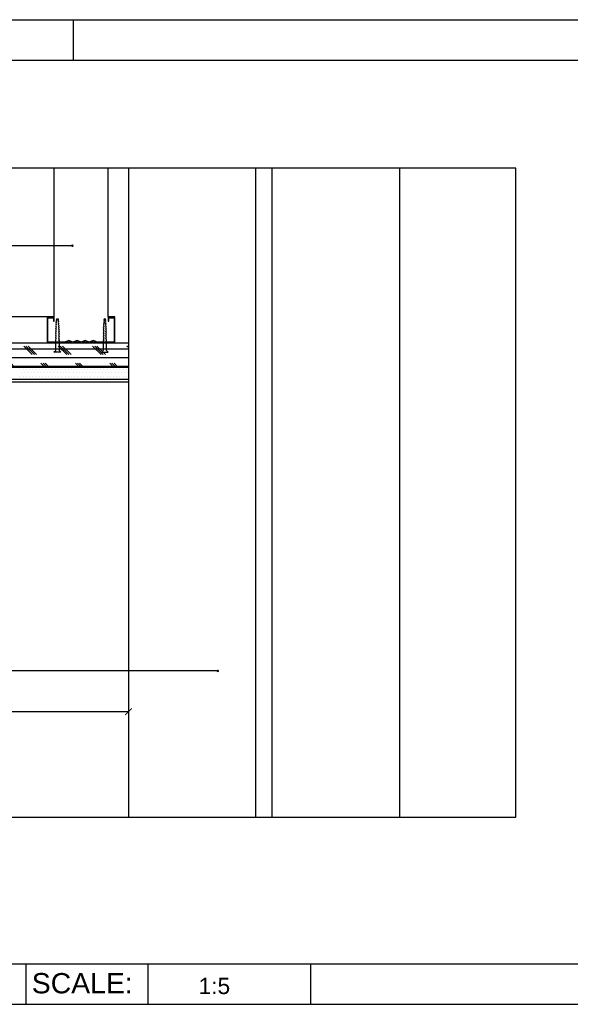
# Model space of a CAD drawing. Header units: millimetres. Extents: x -53 to 3023, y -53 to 2153.
# Tile 43 of 52: x 2004 to 2410, y 686 to 1413. Entities that reach past the tile are written whole.
import ezdxf
from ezdxf.enums import TextEntityAlignment as Align

# ---------------------------------------------------------------- set-up
doc = ezdxf.new("R2010")
doc.units = ezdxf.units.MM
doc.header["$LTSCALE"] = 5
doc.linetypes.add('DASH', pattern=[0.35, 0.25, -0.1])
doc.layers.get('Defpoints').update_dxf_attribs({"color": 8})
for name, color, linetype in [('8', 8, 'Continuous'), ('A-建筑-拆墙', 251, 'Continuous'), ('A-建筑-窗户', 4, 'Continuous'), ('E-尺寸标注', 9, 'Continuous'), ('E-文本', 7, 'Continuous'), ('Q-立面-填充', 251, 'Continuous'), ('Q-立面-完成面造型线', 6, 'Continuous'), ('Q-立面-次粗线', 31, 'Continuous'), ('Q-立面-粗线', 30, 'Continuous')]:
    doc.layers.add(name, color=color, linetype=linetype)
doc.styles.add('ar', font='arial.ttf')
doc.styles.add('CCD_DIM', font='SimSun.ttf', dxfattribs={"width": 0.8})
doc.styles.get("Standard").update_dxf_attribs({"font": 'SimSun.ttf'})
doc.styles.add('黑体', font='SIMHEI_0.TTF')
doc.dimstyles.new('1', dxfattribs={"dimscale": 0, "dimtxt": 2.5, "dimasz": 1.5, "dimexe": 1, "dimexo": 0, "dimgap": 0.3, "dimtad": 1, "dimdec": 0, "dimzin": 0, "dimdsep": 46, "dimtxsty": 'Standard', "dimblk": 'ARCHTICK', "dimcen": 0.09, "dimclrd": 8, "dimclre": 8, "dimclrt": 4, "dimadec": 0, "dimazin": 0, "dimtfac": 1, "dimtdec": 0, "dimtix": 1, "dimtofl": 0, "dimtmove": 2, "dimatfit": 3, "dimldrblk": 'DOTSMALL', "dimfxl": 5, "dimfxlon": 1, "dimtolj": 1, "dimtzin": 0, "dimarcsym": 0})
doc.dimstyles.get("Standard").update_dxf_attribs({"dimtxt": 0.18, "dimasz": 0.18, "dimexe": 0.18, "dimexo": 0.0625, "dimgap": 0.09, "dimtad": 0, "dimtih": 1, "dimtoh": 1, "dimdec": 4, "dimzin": 0, "dimdsep": 46, "dimtxsty": 'Standard', "dimcen": 0.09, "dimadec": 0, "dimazin": 0, "dimtfac": 1, "dimtdec": 4, "dimtofl": 0, "dimtmove": 0, "dimatfit": 3, "dimfxl": 1, "dimtolj": 1, "dimtzin": 0, "dimarcsym": 0})

# ---------------------------------------------------------------- blocks, each defined once
blk = doc.blocks.new('_ArchTick')
at = {"color": 0, "linetype": 'ByBlock', "const_width": 0.15}
blk.add_lwpolyline([(-0.5, -0.5), (0.5, 0.5)], dxfattribs=at)
blk = doc.blocks.new('*D121')
at = {"layer": 'Defpoints', "color": 0, "ltscale": 0.1999999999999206, "transparency": 16777216}
for p in [(-535014.7830493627, 505227.6246182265), (-534974.7830493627, 505227.6246182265), (-534974.7830493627, 505218.945552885)]:
    blk.add_point(p, dxfattribs=at)
at = {"layer": 'E-尺寸标注', "color": 44, "lineweight": -2, "ltscale": 0.1999999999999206, "transparency": 16777216}
for p, q in [((-535014.7830493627, 505223.945552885), (-535014.7830493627, 505217.945552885)), ((-534974.7830493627, 505223.945552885), (-534974.7830493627, 505217.945552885)), ((-535014.7830493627, 505218.945552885), (-534974.7830493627, 505218.945552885))]:
    blk.add_line(p, q, dxfattribs=at)
at = {"layer": 'E-尺寸标注', "color": 44, "lineweight": -2, "ltscale": 0.1999999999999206, "transparency": 16777216, "rotation": 180}
blk.add_blockref('_ArchTick', (-535014.7830493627, 505218.945552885), dxfattribs=at)
at = {"layer": 'E-尺寸标注', "color": 44, "lineweight": -2, "ltscale": 0.1999999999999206, "transparency": 16777216}
blk.add_blockref('_ArchTick', (-534974.7830493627, 505218.945552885), dxfattribs=at)
at = {"layer": 'E-尺寸标注', "color": 50, "ltscale": 0.1999999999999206, "transparency": 16777216, "insert": (-534994.7830493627, 505220.945552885), "char_height": 2.5, "attachment_point": 5, "style": 'CCD_DIM'}
blk.add_mtext('\\A1;200', dxfattribs=at)
blk = doc.blocks.new('HBA_Leader_Dot')
at = {"color": 0, "linetype": 'ByBlock'}
blk.add_line((-5, 0), (-10, 0), dxfattribs=at)
at = {"color": 0, "linetype": 'ByBlock', "const_width": 5}
blk.add_lwpolyline([(-2.5, 0, 1), (2.5, 0, 1)], format="xyb", close=True, dxfattribs=at)
blk = doc.blocks.new('0')
at = {"layer": 'Q-立面-填充', "ltscale": 0.1999999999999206}
h = blk.add_hatch(dxfattribs=at)
h.set_pattern_fill('CORK', color=256, scale=2, style=0)
h.set_pattern_definition([(0, (-535022.5830493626, 505269.8246182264), (0, 1.269999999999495), []), (135, (-535021.9480493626, 505269.1896182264), (-2.540001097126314, -2.540001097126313), [1.796051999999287, -1.796051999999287]), (135, (-535021.6305493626, 505269.1896182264), (-2.540001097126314, -2.540001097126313), [1.796051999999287, -1.796051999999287]), (135, (-535021.3130493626, 505269.1896182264), (-2.540001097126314, -2.540001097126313), [1.796051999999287, -1.796051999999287])])
h.paths.add_polyline_path([(-534974.7830493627, 505273.4246182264), (-535022.5830493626, 505273.4246182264), (-535022.5830493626, 505269.8246182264), (-534974.7830493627, 505269.8246182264)])
at = {"color": 3}
for p, q in [((-535380.329123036, 505321.1292420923), (-534861.5412442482, 505321.1292420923)), ((-534982.9351836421, 505321.1292420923), (-534982.9351836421, 505315.1292420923)), ((-535380.329123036, 505315.1292420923), (-534861.5412442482, 505315.1292420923)), ((-535380.329123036, 505181.723737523), (-534861.5412442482, 505181.723737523)), ((-534989.9351836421, 505181.7237375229), (-534989.9351836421, 505175.7237375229)), ((-534971.9351836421, 505181.7237375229), (-534971.9351836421, 505175.7237375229)), ((-534947.9351836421, 505181.7237375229), (-534947.9351836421, 505175.7237375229)), ((-535380.329123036, 505175.723737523), (-534861.5412442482, 505175.723737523))]:
    blk.add_line(p, q, dxfattribs=at)
at = {"layer": '8', "ltscale": 0.1999999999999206}
for p, q in [((-534985.7743688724, 505277.2246182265, 1.378868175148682), (-534985.7743688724, 505299.2082382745, 1.378868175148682)), ((-534977.7743688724, 505277.2246182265, 1.378868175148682), (-534977.7743688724, 505299.2082382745, 1.378868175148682)), ((-534986.7743688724, 505277.2246182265, 1.378868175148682), (-535012.125563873, 505277.2246182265, 1.378868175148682))]:
    blk.add_line(p, q, dxfattribs=at)
at = {"layer": '8', "ltscale": 0.1999999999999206, "elevation": 1.378868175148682}
for points in [[(-534982.3743688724, 505273.7300274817), (-534982.9743688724, 505273.5300274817), (-534983.5743688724, 505273.7300274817), (-534984.1905966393, 505273.5246182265), (-534986.6743688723, 505273.5246182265), (-534986.6743688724, 505277.1246182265), (-534985.8743688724, 505277.1246182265), (-534985.8743688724, 505276.6246182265), (-534985.7743688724, 505276.6246182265), (-534985.7743688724, 505277.2246182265), (-534986.7743688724, 505277.2246182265), (-534986.7743688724, 505273.4246182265), (-534984.1743688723, 505273.4246182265), (-534983.5743688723, 505273.6246182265), (-534982.9743688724, 505273.4246182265), (-534982.3743688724, 505273.6246182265), (-534981.7743688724, 505273.4246182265), (-534981.1743688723, 505273.6246182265), (-534980.5743688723, 505273.4246182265), (-534979.9743688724, 505273.6246182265), (-534979.3743688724, 505273.4246182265), (-534976.7743688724, 505273.4246182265), (-534976.7743688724, 505277.2246182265), (-534977.7743688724, 505277.2246182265), (-534977.7743688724, 505276.6246182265), (-534977.6743688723, 505276.6246182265), (-534977.6743688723, 505277.1246182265), (-534976.8743688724, 505277.1246182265), (-534976.8743688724, 505273.5246182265), (-534979.3581411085, 505273.5246182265), (-534979.9743688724, 505273.7300274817), (-534980.5743688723, 505273.5300274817), (-534981.1743688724, 505273.7300274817), (-534981.7743688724, 505273.5300274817)], [(-534985.5273355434, 505273.8529513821), (-534985.4440022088, 505274.0454513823), (-534985.5273355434, 505274.1846180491), (-534985.4440022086, 505274.3787847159), (-534985.5273355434, 505274.5196180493), (-534985.4440022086, 505274.7121180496), (-534985.5273355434, 505274.852951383), (-534985.4440022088, 505275.0504513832), (-534985.5273355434, 505275.1879513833), (-534985.4248836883, 505275.3835643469), (-534985.512307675, 505275.5163171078), (-534985.4194402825, 505275.7097701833), (-534985.4904473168, 505275.8395188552), (-534985.4080825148, 505276.0261070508), (-534985.4603141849, 505276.1544805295), (-534985.3964911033, 505276.3258638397), (-534985.4375192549, 505276.4583893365), (-534985.3736961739, 505276.6297726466), (-534985.4238432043, 505276.7589186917), (-534985.2773355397, 505277.0246180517), (-534985.1499683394, 505276.860416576), (-534985.1823519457, 505276.7006847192), (-534985.1276454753, 505276.5732284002), (-534985.1669108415, 505276.4109461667), (-534985.1030877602, 505276.286868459), (-534985.1372381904, 505276.1264818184), (-534985.0709448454, 505275.9949862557), (-534985.1289049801, 505275.8174424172), (-534985.0450739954, 505275.6867520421), (-534985.1241724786, 505275.4937421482), (-534985.027335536, 505275.3579513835), (-534985.1056688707, 505275.1654513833), (-534985.027335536, 505275.0246180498), (-534985.1106688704, 505274.8321180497), (-534985.027335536, 505274.6912847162), (-534985.1106688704, 505274.498784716), (-534985.027335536, 505274.3579513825), (-534985.1106688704, 505274.1637847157), (-534985.027335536, 505274.0229513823), (-534985.1106688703, 505273.8371180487), (-534985.027335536, 505273.6912847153), (-534985.027335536, 505272.2996180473), (-534984.7773355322, 505272.0246180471), (-534985.7773355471, 505272.0246180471), (-534985.5273355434, 505272.2996180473)], [(-534978.0214022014, 505273.8529513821), (-534978.104735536, 505274.0454513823), (-534978.0214022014, 505274.1846180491), (-534978.104735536, 505274.3787847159), (-534978.0214022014, 505274.5196180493), (-534978.104735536, 505274.7121180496), (-534978.0214022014, 505274.852951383), (-534978.104735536, 505275.0504513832), (-534978.0214022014, 505275.1879513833), (-534978.1238540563, 505275.3835643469), (-534978.0364300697, 505275.5163171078), (-534978.1292974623, 505275.7097701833), (-534978.0582904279, 505275.8395188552), (-534978.14065523, 505276.0261070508), (-534978.0884235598, 505276.1544805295), (-534978.1522466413, 505276.3258638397), (-534978.1112184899, 505276.4583893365), (-534978.1750415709, 505276.6297726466), (-534978.1248945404, 505276.7589186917), (-534978.2714022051, 505277.0246180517), (-534978.3987694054, 505276.860416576), (-534978.3663857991, 505276.7006847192), (-534978.4210922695, 505276.5732284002), (-534978.3818269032, 505276.4109461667), (-534978.4456499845, 505276.286868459), (-534978.4114995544, 505276.1264818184), (-534978.4777928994, 505275.9949862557), (-534978.4198327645, 505275.8174424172), (-534978.5036637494, 505275.6867520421), (-534978.4245652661, 505275.4937421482), (-534978.5214022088, 505275.3579513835), (-534978.443068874, 505275.1654513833), (-534978.5214022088, 505275.0246180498), (-534978.4380688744, 505274.8321180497), (-534978.5214022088, 505274.6912847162), (-534978.4380688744, 505274.498784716), (-534978.5214022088, 505274.3579513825), (-534978.4380688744, 505274.1637847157), (-534978.5214022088, 505274.0229513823), (-534978.4380688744, 505273.8371180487), (-534978.5214022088, 505273.6912847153), (-534978.5214022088, 505272.2996180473), (-534978.7714022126, 505272.0246180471), (-534977.7714021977, 505272.0246180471), (-534978.0214022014, 505272.2996180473)]]:
    blk.add_lwpolyline(points, close=True, dxfattribs=at)
at = {"layer": 'A-建筑-窗户', "color": 31, "ltscale": 0.1999999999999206}
for p, q in [((-534974.7830493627, 505299.2082382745, 1.378868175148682), (-534974.7830493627, 505203.3491888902, 1.378868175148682)), ((-534934.7830493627, 505299.2082382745, 1.378868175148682), (-534934.7830493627, 505203.3491888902, 1.378868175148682))]:
    blk.add_line(p, q, dxfattribs=at)
at = {"layer": 'A-建筑-窗户', "ltscale": 0.1999999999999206}
for p, q in [((-534955.9830493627, 505203.3491888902, 1.378868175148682), (-534955.9830493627, 505299.2082382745, 1.378868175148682)), ((-534953.5830493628, 505203.3491888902, 1.378868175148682), (-534953.5830493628, 505299.2082382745, 1.378868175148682))]:
    blk.add_line(p, q, dxfattribs=at)
at = {"layer": 'Defpoints', "linetype": 'Continuous'}
blk.add_lwpolyline([(-535036.3564010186, 505203.3491888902), (-534917.6209661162, 505203.3491888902), (-534917.6209661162, 505299.2082382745), (-535036.3564010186, 505299.2082382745)], close=True, dxfattribs=at)
at = {"layer": 'Q-立面-完成面造型线', "ltscale": 0.1999999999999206}
blk.add_line((-535014.7830493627, 505267.6246182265, 1.378868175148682), (-534974.7830493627, 505267.6246182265, 1.378868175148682), dxfattribs=at)
at = {"layer": 'Q-立面-次粗线', "ltscale": 0.1999999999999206}
for p, q in [((-535022.5830493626, 505273.4246182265, 1.378868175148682), (-534974.7830493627, 505273.4246182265, 1.378868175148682)), ((-535022.5830493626, 505269.8246182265, 1.378868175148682), (-534974.7830493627, 505269.8246182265, 1.378868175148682)), ((-534990.8074243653, 505269.4583682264, 1.378868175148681), (-534990.8074243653, 505269.4583682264, 1.378868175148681)), ((-534990.8074243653, 505268.5058682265, 1.378868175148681), (-534990.8074243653, 505268.5058682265, 1.378868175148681)), ((-534990.5692993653, 505268.9821182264, 1.378868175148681), (-534990.5692993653, 505268.9821182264, 1.378868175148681)), ((-534990.3311743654, 505269.4583682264, 1.378868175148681), (-534990.3311743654, 505269.4583682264, 1.378868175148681)), ((-534990.3311743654, 505268.5058682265, 1.378868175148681), (-534990.3311743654, 505268.5058682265, 1.378868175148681)), ((-534990.0930493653, 505268.9821182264, 1.378868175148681), (-534990.0930493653, 505268.9821182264, 1.378868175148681)), ((-534989.8549243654, 505269.4583682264, 1.378868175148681), (-534989.8549243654, 505269.4583682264, 1.378868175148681)), ((-534989.8549243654, 505268.5058682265, 1.378868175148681), (-534989.8549243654, 505268.5058682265, 1.378868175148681)), ((-534989.6167993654, 505268.9821182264, 1.378868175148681), (-534989.6167993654, 505268.9821182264, 1.378868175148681)), ((-534989.3786743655, 505269.4583682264, 1.378868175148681), (-534989.3786743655, 505269.4583682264, 1.378868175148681)), ((-534989.3786743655, 505268.5058682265, 1.378868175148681), (-534989.3786743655, 505268.5058682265, 1.378868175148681)), ((-534989.1405493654, 505268.9821182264, 1.378868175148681), (-534989.1405493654, 505268.9821182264, 1.378868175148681)), ((-534988.9024243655, 505269.4583682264, 1.378868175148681), (-534988.9024243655, 505269.4583682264, 1.378868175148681)), ((-534988.9024243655, 505268.5058682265, 1.378868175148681), (-534988.9024243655, 505268.5058682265, 1.378868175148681)), ((-534988.6642993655, 505268.9821182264, 1.378868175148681), (-534988.6642993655, 505268.9821182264, 1.378868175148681)), ((-534988.4261743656, 505269.4583682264, 1.378868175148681), (-534988.4261743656, 505269.4583682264, 1.378868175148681)), ((-534988.4261743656, 505268.5058682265, 1.378868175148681), (-534988.4261743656, 505268.5058682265, 1.378868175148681)), ((-534988.1880493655, 505268.9821182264, 1.378868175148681), (-534988.1880493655, 505268.9821182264, 1.378868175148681)), ((-534987.9499243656, 505269.4583682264, 1.378868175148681), (-534987.9499243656, 505269.4583682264, 1.378868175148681)), ((-534987.9499243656, 505268.5058682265, 1.378868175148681), (-534987.9499243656, 505268.5058682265, 1.378868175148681)), ((-534987.7117993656, 505268.9821182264, 1.378868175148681), (-534987.7117993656, 505268.9821182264, 1.378868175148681)), ((-534987.4736743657, 505269.4583682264, 1.378868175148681), (-534987.4736743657, 505269.4583682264, 1.378868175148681)), ((-534987.4736743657, 505268.5058682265, 1.378868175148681), (-534987.4736743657, 505268.5058682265, 1.378868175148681)), ((-534987.2355493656, 505268.9821182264, 1.378868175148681), (-534987.2355493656, 505268.9821182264, 1.378868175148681)), ((-534986.9974243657, 505269.4583682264, 1.378868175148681), (-534986.9974243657, 505269.4583682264, 1.378868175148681)), ((-534986.9974243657, 505268.5058682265, 1.378868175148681), (-534986.9974243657, 505268.5058682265, 1.378868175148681)), ((-534986.7592993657, 505268.9821182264, 1.378868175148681), (-534986.7592993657, 505268.9821182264, 1.378868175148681)), ((-534986.5211743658, 505269.4583682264, 1.378868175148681), (-534986.5211743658, 505269.4583682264, 1.378868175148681)), ((-534986.5211743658, 505268.5058682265, 1.378868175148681), (-534986.5211743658, 505268.5058682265, 1.378868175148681)), ((-534986.2830493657, 505268.9821182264, 1.378868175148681), (-534986.2830493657, 505268.9821182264, 1.378868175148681)), ((-534986.0449243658, 505269.4583682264, 1.378868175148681), (-534986.0449243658, 505269.4583682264, 1.378868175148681)), ((-534986.0449243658, 505268.5058682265, 1.378868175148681), (-534986.0449243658, 505268.5058682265, 1.378868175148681)), ((-534985.8067993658, 505268.9821182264, 1.378868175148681), (-534985.8067993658, 505268.9821182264, 1.378868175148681)), ((-534985.5686743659, 505269.4583682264, 1.378868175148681), (-534985.5686743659, 505269.4583682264, 1.378868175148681)), ((-534985.5686743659, 505268.5058682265, 1.378868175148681), (-534985.5686743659, 505268.5058682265, 1.378868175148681)), ((-534985.3305493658, 505268.9821182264, 1.378868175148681), (-534985.3305493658, 505268.9821182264, 1.378868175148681)), ((-534985.0924243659, 505269.4583682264, 1.378868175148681), (-534985.0924243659, 505269.4583682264, 1.378868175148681)), ((-534985.0924243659, 505268.5058682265, 1.378868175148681), (-534985.0924243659, 505268.5058682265, 1.378868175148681)), ((-534984.8542993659, 505268.9821182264, 1.378868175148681), (-534984.8542993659, 505268.9821182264, 1.378868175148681)), ((-534984.616174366, 505269.4583682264, 1.378868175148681), (-534984.616174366, 505269.4583682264, 1.378868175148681)), ((-534984.616174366, 505268.5058682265, 1.378868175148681), (-534984.616174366, 505268.5058682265, 1.378868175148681)), ((-534984.378049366, 505268.9821182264, 1.378868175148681), (-534984.378049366, 505268.9821182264, 1.378868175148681)), ((-534984.139924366, 505269.4583682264, 1.378868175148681), (-534984.139924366, 505269.4583682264, 1.378868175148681)), ((-534984.139924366, 505268.5058682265, 1.378868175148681), (-534984.139924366, 505268.5058682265, 1.378868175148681)), ((-534983.901799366, 505268.9821182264, 1.378868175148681), (-534983.901799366, 505268.9821182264, 1.378868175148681)), ((-534983.6636743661, 505269.4583682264, 1.378868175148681), (-534983.6636743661, 505269.4583682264, 1.378868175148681)), ((-534983.6636743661, 505268.5058682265, 1.378868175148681), (-534983.6636743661, 505268.5058682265, 1.378868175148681)), ((-534983.425549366, 505268.9821182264, 1.378868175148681), (-534983.425549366, 505268.9821182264, 1.378868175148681)), ((-534983.1874243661, 505269.4583682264, 1.378868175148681), (-534983.1874243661, 505269.4583682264, 1.378868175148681)), ((-534983.1874243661, 505268.5058682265, 1.378868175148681), (-534983.1874243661, 505268.5058682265, 1.378868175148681)), ((-534982.9492993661, 505268.9821182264, 1.378868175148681), (-534982.9492993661, 505268.9821182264, 1.378868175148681)), ((-534982.7111743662, 505269.4583682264, 1.378868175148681), (-534982.7111743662, 505269.4583682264, 1.378868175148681)), ((-534982.7111743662, 505268.5058682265, 1.378868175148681), (-534982.7111743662, 505268.5058682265, 1.378868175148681)), ((-534982.4730493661, 505268.9821182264, 1.378868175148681), (-534982.4730493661, 505268.9821182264, 1.378868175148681)), ((-534982.2349243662, 505269.4583682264, 1.378868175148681), (-534982.2349243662, 505269.4583682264, 1.378868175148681)), ((-534982.2349243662, 505268.5058682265, 1.378868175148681), (-534982.2349243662, 505268.5058682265, 1.378868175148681)), ((-534981.9967993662, 505268.9821182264, 1.378868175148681), (-534981.9967993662, 505268.9821182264, 1.378868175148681)), ((-534981.7586743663, 505269.4583682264, 1.378868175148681), (-534981.7586743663, 505269.4583682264, 1.378868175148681)), ((-534981.7586743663, 505268.5058682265, 1.378868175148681), (-534981.7586743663, 505268.5058682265, 1.378868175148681)), ((-534981.5205493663, 505268.9821182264, 1.378868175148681), (-534981.5205493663, 505268.9821182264, 1.378868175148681)), ((-534981.2824243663, 505269.4583682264, 1.378868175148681), (-534981.2824243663, 505269.4583682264, 1.378868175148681)), ((-534981.2824243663, 505268.5058682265, 1.378868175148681), (-534981.2824243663, 505268.5058682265, 1.378868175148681)), ((-534981.0442993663, 505268.9821182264, 1.378868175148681), (-534981.0442993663, 505268.9821182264, 1.378868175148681)), ((-534980.8061743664, 505269.4583682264, 1.378868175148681), (-534980.8061743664, 505269.4583682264, 1.378868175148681)), ((-534980.8061743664, 505268.5058682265, 1.378868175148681), (-534980.8061743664, 505268.5058682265, 1.378868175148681)), ((-534980.5680493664, 505268.9821182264, 1.378868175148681), (-534980.5680493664, 505268.9821182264, 1.378868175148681)), ((-534980.3299243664, 505269.4583682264, 1.378868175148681), (-534980.3299243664, 505269.4583682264, 1.378868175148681)), ((-534980.3299243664, 505268.5058682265, 1.378868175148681), (-534980.3299243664, 505268.5058682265, 1.378868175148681)), ((-534980.0917993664, 505268.9821182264, 1.378868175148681), (-534980.0917993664, 505268.9821182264, 1.378868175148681)), ((-534979.8536743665, 505269.4583682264, 1.378868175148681), (-534979.8536743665, 505269.4583682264, 1.378868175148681)), ((-534979.8536743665, 505268.5058682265, 1.378868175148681), (-534979.8536743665, 505268.5058682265, 1.378868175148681)), ((-534979.6155493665, 505268.9821182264, 1.378868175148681), (-534979.6155493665, 505268.9821182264, 1.378868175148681)), ((-534979.3774243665, 505269.4583682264, 1.378868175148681), (-534979.3774243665, 505269.4583682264, 1.378868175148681)), ((-534979.3774243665, 505268.5058682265, 1.378868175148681), (-534979.3774243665, 505268.5058682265, 1.378868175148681)), ((-534979.1392993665, 505268.9821182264, 1.378868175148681), (-534979.1392993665, 505268.9821182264, 1.378868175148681)), ((-534978.9011743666, 505269.4583682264, 1.378868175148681), (-534978.9011743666, 505269.4583682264, 1.378868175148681)), ((-534978.9011743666, 505268.5058682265, 1.378868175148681), (-534978.9011743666, 505268.5058682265, 1.378868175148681)), ((-534978.6630493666, 505268.9821182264, 1.378868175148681), (-534978.6630493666, 505268.9821182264, 1.378868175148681)), ((-534978.4249243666, 505269.4583682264, 1.378868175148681), (-534978.4249243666, 505269.4583682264, 1.378868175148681)), ((-534978.4249243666, 505268.5058682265, 1.378868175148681), (-534978.4249243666, 505268.5058682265, 1.378868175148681)), ((-534978.1867993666, 505268.9821182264, 1.378868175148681), (-534978.1867993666, 505268.9821182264, 1.378868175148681)), ((-534977.9486743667, 505269.4583682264, 1.378868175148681), (-534977.9486743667, 505269.4583682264, 1.378868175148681)), ((-534977.9486743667, 505268.5058682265, 1.378868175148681), (-534977.9486743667, 505268.5058682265, 1.378868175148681)), ((-534977.7105493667, 505268.9821182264, 1.378868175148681), (-534977.7105493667, 505268.9821182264, 1.378868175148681)), ((-534977.4724243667, 505269.4583682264, 1.378868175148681), (-534977.4724243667, 505269.4583682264, 1.378868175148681)), ((-534977.4724243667, 505268.5058682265, 1.378868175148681), (-534977.4724243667, 505268.5058682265, 1.378868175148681)), ((-534977.2342993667, 505268.9821182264, 1.378868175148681), (-534977.2342993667, 505268.9821182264, 1.378868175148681)), ((-534976.9961743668, 505269.4583682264, 1.378868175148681), (-534976.9961743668, 505269.4583682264, 1.378868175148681)), ((-534976.9961743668, 505268.5058682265, 1.378868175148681), (-534976.9961743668, 505268.5058682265, 1.378868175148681)), ((-534976.7580493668, 505268.9821182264, 1.378868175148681), (-534976.7580493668, 505268.9821182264, 1.378868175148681)), ((-534976.5199243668, 505269.4583682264, 1.378868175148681), (-534976.5199243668, 505269.4583682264, 1.378868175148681)), ((-534976.5199243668, 505268.5058682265, 1.378868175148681), (-534976.5199243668, 505268.5058682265, 1.378868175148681)), ((-534976.2817993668, 505268.9821182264, 1.378868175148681), (-534976.2817993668, 505268.9821182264, 1.378868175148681)), ((-534976.0436743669, 505269.4583682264, 1.378868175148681), (-534976.0436743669, 505269.4583682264, 1.378868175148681)), ((-534976.0436743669, 505268.5058682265, 1.378868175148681), (-534976.0436743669, 505268.5058682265, 1.378868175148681)), ((-534975.8055493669, 505268.9821182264, 1.378868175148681), (-534975.8055493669, 505268.9821182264, 1.378868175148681)), ((-534975.567424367, 505269.4583682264, 1.378868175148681), (-534975.567424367, 505269.4583682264, 1.378868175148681)), ((-534975.567424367, 505268.5058682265, 1.378868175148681), (-534975.567424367, 505268.5058682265, 1.378868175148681)), ((-534975.3292993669, 505268.9821182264, 1.378868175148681), (-534975.3292993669, 505268.9821182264, 1.378868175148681)), ((-534975.091174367, 505269.4583682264, 1.378868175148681), (-534975.091174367, 505269.4583682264, 1.378868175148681)), ((-534975.091174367, 505268.5058682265, 1.378868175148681), (-534975.091174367, 505268.5058682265, 1.378868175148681)), ((-534974.853049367, 505268.9821182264, 1.378868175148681), (-534974.853049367, 505268.9821182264, 1.378868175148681)), ((-535015.1830493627, 505268.0246182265, 1.378868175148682), (-534974.7830493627, 505268.0246182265, 1.378868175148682)), ((-534990.5692993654, 505268.0296182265, 1.378868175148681), (-534990.5692993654, 505268.0296182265, 1.378868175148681)), ((-534990.0930493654, 505268.0296182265, 1.378868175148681), (-534990.0930493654, 505268.0296182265, 1.378868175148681)), ((-534989.6167993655, 505268.0296182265, 1.378868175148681), (-534989.6167993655, 505268.0296182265, 1.378868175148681)), ((-534989.1405493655, 505268.0296182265, 1.378868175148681), (-534989.1405493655, 505268.0296182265, 1.378868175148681)), ((-534988.6642993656, 505268.0296182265, 1.378868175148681), (-534988.6642993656, 505268.0296182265, 1.378868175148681)), ((-534988.1880493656, 505268.0296182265, 1.378868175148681), (-534988.1880493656, 505268.0296182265, 1.378868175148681)), ((-534987.7117993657, 505268.0296182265, 1.378868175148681), (-534987.7117993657, 505268.0296182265, 1.378868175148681)), ((-534987.2355493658, 505268.0296182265, 1.378868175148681), (-534987.2355493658, 505268.0296182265, 1.378868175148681)), ((-534986.7592993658, 505268.0296182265, 1.378868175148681), (-534986.7592993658, 505268.0296182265, 1.378868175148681)), ((-534986.2830493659, 505268.0296182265, 1.378868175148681), (-534986.2830493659, 505268.0296182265, 1.378868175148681)), ((-534985.8067993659, 505268.0296182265, 1.378868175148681), (-534985.8067993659, 505268.0296182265, 1.378868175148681)), ((-534985.330549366, 505268.0296182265, 1.378868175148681), (-534985.330549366, 505268.0296182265, 1.378868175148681)), ((-534984.854299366, 505268.0296182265, 1.378868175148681), (-534984.854299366, 505268.0296182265, 1.378868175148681)), ((-534984.3780493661, 505268.0296182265, 1.378868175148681), (-534984.3780493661, 505268.0296182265, 1.378868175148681)), ((-534983.9017993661, 505268.0296182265, 1.378868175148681), (-534983.9017993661, 505268.0296182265, 1.378868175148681)), ((-534983.4255493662, 505268.0296182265, 1.378868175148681), (-534983.4255493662, 505268.0296182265, 1.378868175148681)), ((-534982.9492993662, 505268.0296182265, 1.378868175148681), (-534982.9492993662, 505268.0296182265, 1.378868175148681)), ((-534982.4730493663, 505268.0296182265, 1.378868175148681), (-534982.4730493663, 505268.0296182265, 1.378868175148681)), ((-534981.9967993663, 505268.0296182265, 1.378868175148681), (-534981.9967993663, 505268.0296182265, 1.378868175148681)), ((-534981.5205493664, 505268.0296182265, 1.378868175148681), (-534981.5205493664, 505268.0296182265, 1.378868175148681)), ((-534981.0442993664, 505268.0296182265, 1.378868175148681), (-534981.0442993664, 505268.0296182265, 1.378868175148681)), ((-534980.5680493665, 505268.0296182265, 1.378868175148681), (-534980.5680493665, 505268.0296182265, 1.378868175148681)), ((-534980.0917993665, 505268.0296182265, 1.378868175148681), (-534980.0917993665, 505268.0296182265, 1.378868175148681)), ((-534979.6155493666, 505268.0296182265, 1.378868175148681), (-534979.6155493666, 505268.0296182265, 1.378868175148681)), ((-534979.1392993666, 505268.0296182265, 1.378868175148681), (-534979.1392993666, 505268.0296182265, 1.378868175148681)), ((-534978.6630493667, 505268.0296182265, 1.378868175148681), (-534978.6630493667, 505268.0296182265, 1.378868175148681)), ((-534978.1867993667, 505268.0296182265, 1.378868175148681), (-534978.1867993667, 505268.0296182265, 1.378868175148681)), ((-534977.7105493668, 505268.0296182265, 1.378868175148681), (-534977.7105493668, 505268.0296182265, 1.378868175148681)), ((-534977.2342993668, 505268.0296182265, 1.378868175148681), (-534977.2342993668, 505268.0296182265, 1.378868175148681)), ((-534976.7580493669, 505268.0296182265, 1.378868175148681), (-534976.7580493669, 505268.0296182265, 1.378868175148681)), ((-534976.2817993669, 505268.0296182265, 1.378868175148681), (-534976.2817993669, 505268.0296182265, 1.378868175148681)), ((-534975.805549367, 505268.0296182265, 1.378868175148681), (-534975.805549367, 505268.0296182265, 1.378868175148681)), ((-534975.329299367, 505268.0296182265, 1.378868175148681), (-534975.329299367, 505268.0296182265, 1.378868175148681)), ((-534974.8530493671, 505268.0296182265, 1.378868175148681), (-534974.8530493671, 505268.0296182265, 1.378868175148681))]:
    blk.add_line(p, q, dxfattribs=at)
at = {"layer": 'Q-立面-粗线', "linetype": 'DASH', "ltscale": 5}
blk.add_lwpolyline([(-534917.6209661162, 505299.2082382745), (-535036.3564010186, 505299.2082382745), (-535036.3564010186, 505203.3491888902), (-534917.6209661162, 505203.3491888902)], close=True, dxfattribs=at)
at = {"layer": 'E-文本', "color": 8, "style": 'ar'}
blk.add_text('1:5', height=2.4, dxfattribs=at).set_placement((-534964.4316200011, 505178.4364155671), align=Align.MIDDLE_LEFT)
at = {"layer": 'E-文本', "insert": (-534974.152867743, 505180.3391961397), "char_height": 3, "width": 35.82914118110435, "attachment_point": 3, "style": '黑体'}
blk.add_mtext('{\\fArial|b0|i0|c204|p34;SCALE:}', dxfattribs=at)
at = {"layer": 'E-尺寸标注', "ltscale": 0.1999999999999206}
dim = blk.add_linear_dim(base=(-534974.7830493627, 505218.945552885, 1.378868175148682), p1=(-535014.7830493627, 505227.6246182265, 1.378868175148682), p2=(-534974.7830493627, 505227.6246182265, 1.378868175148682), angle=180, dimstyle='Standard', override={"dimscale": 1, "dimtxt": 2.5, "dimasz": 1, "dimexe": 1, "dimexo": 1, "dimgap": 0.75, "dimtad": 1, "dimtih": 0, "dimtoh": 0, "dimdec": 0, "dimlfac": 5.000000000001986, "dimrnd": 0.004999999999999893, "dimtxsty": 'CCD_DIM', "dimblk": 'ArchTick', "dimcen": 0.13, "dimclrd": 44, "dimclre": 44, "dimclrt": 50, "dimtdec": 0, "dimtix": 1, "dimtofl": 1, "dimtmove": 2, "dimldrblk": 'HBA_Leader_Dot', "dimfxl": 5, "dimfxlon": 1, "dimtvp": 1}, dxfattribs=at)
dim.commit()
dim.dimension.update_dxf_attribs({"geometry": '*D121', "text_midpoint": (-534994.7830493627, 505220.945552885, 1.378868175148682)})
at = {"layer": 'A-建筑-拆墙'}
for points in [[(-534983.0658199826, 505287.7510273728), (-535070.4545041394, 505287.7510273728)], [(-534961.5962373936, 505224.9506766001), (-535070.4545041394, 505224.9506766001)]]:
    blk.add_leader(points, dimstyle='1', override={"dimscale": 0.4876327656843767, "dimasz": 0.75, "dimtad": 0, "dimldrblk": 'Dot'}, dxfattribs=at)

msp = doc.modelspace()

# ---------------------------------------------------------------- block references
at = {"xscale": 5, "yscale": 5, "zscale": 5}
msp.add_blockref('0', (2676958.211271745, -2525192.548285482), dxfattribs=at)

doc.saveas('drawing.dxf')
